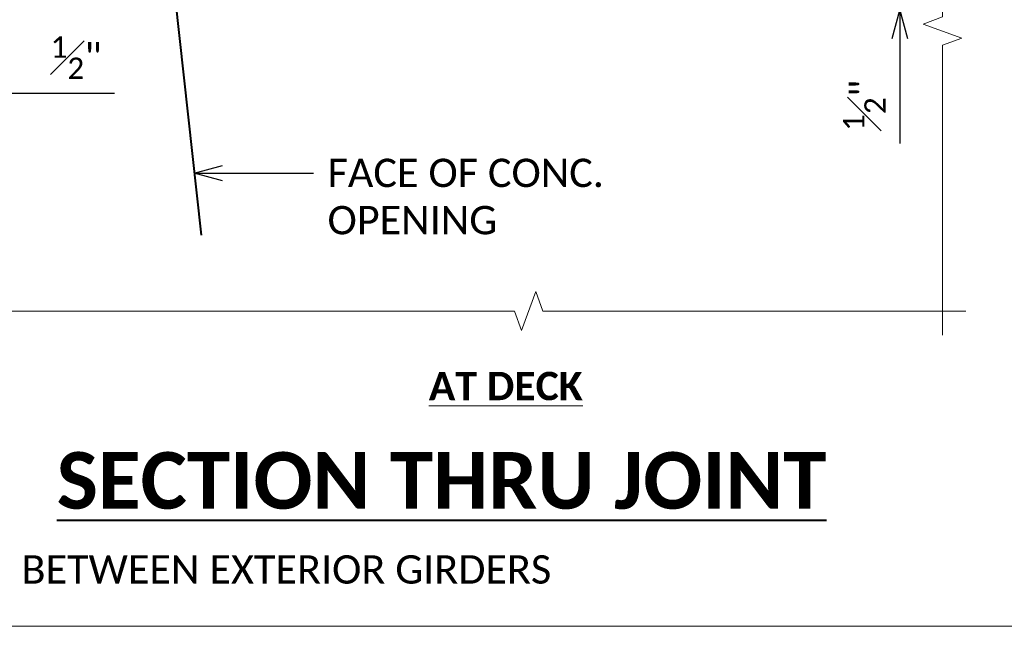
# Model space of a CAD drawing. Header units: metres. Extents: x -113 to 509, y -50 to 519.
# Tile 21 of 238: x -58 to -6, y -50 to -18. Entities that reach past the tile are written whole.
import ezdxf
from ezdxf import colors
from ezdxf.entities.mleader import LeaderData, LeaderLine
from ezdxf.enums import TextEntityAlignment as Align
from ezdxf.math import Vec2, Vec3

# ---------------------------------------------------------------- set-up
doc = ezdxf.new("R2010")
doc.units = ezdxf.units.M
doc.header["$MEASUREMENT"] = 0
for name, color, linetype, lineweight in [('B_ANNO_BREAK', 7, 'Continuous', 18), ('B_ANNO_DIM', 7, 'Continuous', 18), ('B_ANNO_TEXT', 7, 'Continuous', 18), ('B_ANNO_TEXT_TITLE', 7, 'Continuous', 40), ('B_DETAIL_OBJ', 7, 'Continuous', 40)]:
    doc.layers.add(name, color=color, linetype=linetype, lineweight=lineweight)
doc.layers.add('B_ANNO_NOPLOT', color=47, linetype='Continuous', lineweight=18, plot=False)
doc.styles.add('Annotative', font='calibri.ttf', dxfattribs={"height": 0.0625})
doc.styles.get("Standard").update_dxf_attribs({"font": 'calibri.ttf'})
doc.styles.add('Subtitle', font='calibrib.ttf', dxfattribs={"height": 0.0625})
doc.styles.add('Title', font='calibrib.ttf', dxfattribs={"height": 0.125})
doc.dimstyles.new('Annotative', dxfattribs={"dimscale": 0, "dimtxt": 0.0625, "dimasz": 0.0625, "dimexe": 0.03125, "dimexo": 0.03125, "dimgap": 0.03125, "dimtad": 1, "dimdec": 3, "dimzin": 3, "dimdsep": 46, "dimlunit": 4, "dimtxsty": 'Standard', "dimblk": 'OPEN30', "dimcen": 0.03125, "dimaunit": 1, "dimadec": 0, "dimazin": 3, "dimtfac": 0.75, "dimtdec": 3, "dimtofl": 0, "dimtmove": 0, "dimatfit": 3, "dimldrblk": 'OPEN30', "dimfxl": 1, "dimtfill": 1, "dimfrac": 1, "dimtolj": 1, "dimtzin": 0, "dimarcsym": 0})

# ---------------------------------------------------------------- blocks, each defined once
blk = doc.blocks.new('_Open30')
at = {"color": 0, "linetype": 'ByBlock', "lineweight": -2}
for p, q in [((-1, 0.268), (0, 0)), ((0, 0), (-1, -0.268)), ((0, 0), (-1, 0))]:
    blk.add_line(p, q, dxfattribs=at)
blk = doc.blocks.new('*D39')
at = {"layer": 'B_ANNO_DIM', "color": 0, "lineweight": -2, "transparency": 16777216}
for p, q in [((-11.499, -14.055), (-11.499, -12.555)), ((-36.942, -17.057), (-10.749, -17.057)), ((-11.499, -18.557), (-11.499, -24.115))]:
    blk.add_line(p, q, dxfattribs=at)
at = {"layer": 'Defpoints', "color": 0, "transparency": 16777216}
for p in [(-11.499, -15.555), (-37.692, -17.057), (-11.499, -17.057)]:
    blk.add_point(p, dxfattribs=at)
at = {"layer": 'B_ANNO_DIM', "color": 0, "lineweight": -2, "transparency": 16777216, "xscale": 1.5, "yscale": 1.5, "zscale": 1.5}
for p, rotation in [((-11.499, -15.555), 270), ((-11.499, -17.057), 90)]:
    blk.add_blockref('_Open30', p, dxfattribs=dict(at, rotation=rotation))
at = {"layer": 'B_ANNO_DIM', "color": 0, "transparency": 16777216, "insert": (-13.381, -22.086), "char_height": 1.5, "attachment_point": 5, "rotation": 90, "bg_fill": 3, "box_fill_scale": 1.25, "bg_fill_color": 256, "bg_fill_true_color": 13158600, "bg_fill_transparency": 0}
blk.add_mtext('\\A1;{\\H0.75x;\\S1#2;}"', dxfattribs=at)
blk = doc.blocks.new('*D44')
at = {"layer": 'B_ANNO_DIM', "color": 0, "lineweight": -2, "transparency": 16777216}
for p, q in [((-63.134, -21.447), (-64.634, -21.447)), ((-58.634, -21.447), (-53.077, -21.447))]:
    blk.add_line(p, q, dxfattribs=at)
at = {"layer": 'Defpoints', "color": 0, "transparency": 16777216}
for p in [(-61.634, -21.447), (-60.134, -21.447), (-60.134, -21.447)]:
    blk.add_point(p, dxfattribs=at)
at = {"layer": 'B_ANNO_DIM', "color": 0, "lineweight": -2, "transparency": 16777216, "xscale": 1.5, "yscale": 1.5, "zscale": 1.5}
blk.add_blockref('_Open30', (-61.634, -21.447), dxfattribs=at)
at = {"layer": 'B_ANNO_DIM', "color": 0, "lineweight": -2, "transparency": 16777216, "xscale": 1.5, "yscale": 1.5, "zscale": 1.5, "rotation": 180}
blk.add_blockref('_Open30', (-60.134, -21.447), dxfattribs=at)
at = {"layer": 'B_ANNO_DIM', "color": 0, "transparency": 16777216, "insert": (-55.106, -19.565), "char_height": 1.5, "attachment_point": 5, "bg_fill": 3, "box_fill_scale": 1.25, "bg_fill_color": 256, "bg_fill_true_color": 13158600, "bg_fill_transparency": 0}
blk.add_mtext('\\A1;{\\H0.75x;\\S1#2;}"', dxfattribs=at)
blk = doc.blocks.new('*U3502')
at = {"layer": 'B_ANNO_NOPLOT', "flags": 128}
blk.add_lwpolyline([(0, 0), (0, 252), (323.928, 252), (323.928, 238.855), (378, 238.855), (378, 40.5), (316.571, 40.5), (316.571, 0)], close=True, dxfattribs=at)
blk = doc.blocks.new('*U3051')
at = {"layer": 'B_ANNO_NOPLOT', "flags": 128}
blk.add_lwpolyline([(0, 0), (0, 252), (323.928, 252), (323.928, 238.855), (378, 238.855), (378, 40.5), (316.571, 40.5), (316.571, 0)], close=True, dxfattribs=at)
blk = doc.blocks.new('*U6233')
at = {"layer": 'B_ANNO_NOPLOT', "flags": 128}
blk.add_lwpolyline([(0, 0), (0, 252), (323.9277, 252), (323.9277, 238.8552), (378, 238.8552), (378, 40.4996), (316.5708, 40.4996), (316.5708, 0)], close=True, dxfattribs=at)
blk = doc.blocks.new('INS_JTSS_A_SS_BASE')
at = {"layer": 'B_ANNO_BREAK', "flags": 128}
for points in [[(103.5869, -253.4132), (103.5869, -266.6283), (102.5559, -267.0035), (104.6178, -267.754), (103.5869, -268.1292), (103.5869, -284.2543), (102.5559, -284.6295), (104.6178, -285.38), (103.5869, -285.7552), (103.5869, -301.0907)], [(104.8266, -299.8101), (82.421, -299.8101), (82.0457, -298.7791), (81.2953, -300.841), (80.92, -299.8101), (32.6901, -299.8101), (32.3149, -298.7791), (31.5644, -300.841), (31.1892, -299.8101), (5.6798, -299.8101)]]:
    blk.add_lwpolyline(points, dxfattribs=at)
at = {"layer": 'B_ANNO_NOPLOT', "flags": 128}
blk.add_lwpolyline([(0, -316.4871), (0, -64.4871), (323.9277, -64.4871), (323.9277, -77.632), (378, -77.632), (378, -275.9875), (316.5708, -275.9875), (316.5708, -316.4871)], close=True, dxfattribs=at)
at = {"layer": 'B_DETAIL_OBJ'}
blk.add_line((60.5692, -261.3962), (64.3302, -295.8001), dxfattribs=at)
at = {"layer": 'B_ANNO_DIM', "insert": (76.3884, -303.0278, 1.6845), "char_height": 1.5, "width": 26.735403, "attachment_point": 1, "style": 'Subtitle'}
blk.add_mtext('{\\LAT DECK}', dxfattribs=at)
at = {"layer": 'B_ANNO_DIM', "style": 'Annotative'}
blk.add_attdef('DIST6', text='', height=1.5, rotation=90, dxfattribs=at).set_placement((10.1741, -92.4535), align=Align.MIDDLE_CENTER)
at = {"layer": 'B_ANNO_DIM', "lineweight": 30}
for tag, p in [('BAR1', (10.7294, -248.1165)), ('BAR3', (129.0984, -253.7669))]:
    blk.add_attdef(tag, text='', height=1.5, dxfattribs=at).set_placement(p, align=Align.TOP_LEFT)
at = {"layer": 'B_ANNO_DIM', "style": 'Annotative'}
for tag, p in [('BAR2', (96.1024, -274.8563)), ('BAR4', (122.9444, -296.1127))]:
    blk.add_attdef(tag, text='', height=1.5, dxfattribs=at).set_placement(p, align=Align.TOP_LEFT)
at = {"layer": 'B_ANNO_TEXT', "insert": (1.8454, -312.7317), "char_height": 1.5, "width": 109.373303, "attachment_point": 1, "line_spacing_factor": 0.9, "style": 'Annotative'}
blk.add_mtext('\\pxqc;ROADWAY TRAFFIC AREA BETWEEN EXTERIOR GIRDERS', dxfattribs=at)
at = {"layer": 'B_ANNO_TEXT', "style": 'Annotative'}
for tag, p in [('SS', (321.0554, -84.683)), ('BID#', (275.9705, -312.1489))]:
    blk.add_attdef(tag, p, '', height=1.5, dxfattribs=at)
at = {"layer": 'B_ANNO_TEXT_TITLE', "insert": (56.6861, -307.2716, -1.6845), "char_height": 3, "attachment_point": 1, "line_spacing_factor": 0.8, "style": 'Title'}
blk.add_mtext('\\pxqc;{\\LSECTION THRU JOINT}', dxfattribs=at)
at = {"layer": 'B_ANNO_DIM'}
ml = blk.add_multileader_mtext('Standard', dxfattribs=at)
ml.set_content('FACE OF CONC.\\POPENING', color=256)
ml.set_leader_properties()
ml.set_arrow_properties(name='OPEN30')
ml.build(insert=Vec2(0, 0))
ml.multileader.update_dxf_attribs({"text_right_attachment_type": 3, "dogleg_length": 0.0625, "arrow_head_size": 1.5, "scale": 24})
ctx = ml.context
ctx.base_point, ctx.scale, ctx.char_height, ctx.arrow_head_size, ctx.landing_gap_size, ctx.plane_origin = Vec3(70.2764, -292.5134), 24, 1.5, 1.5, 0.75, Vec3(63.9709, -292.5134)
ctx.right_attachment = 3
notes = []
notes.append((ctx, [(0, (1, 1, 0), (68.7764, -292.5134), (1, 0), 1.5, [(0, [(63.9709, -292.5134), (67.3014, -292.5134), (68.7764, -292.5134)], 0, [])])]))
ctx.mtext.insert, ctx.mtext.flow_direction = Vec3(71.0264, -291.7524), 5
for ctx, leaders in notes:
    for number, flags, end, landing, length, lines in leaders:
        leader = LeaderData()
        leader.index, (leader.has_last_leader_line, leader.has_dogleg_vector, leader.attachment_direction) = number, flags
        leader.last_leader_point, leader.dogleg_vector, leader.dogleg_length = Vec3(end), Vec3(landing), length
        for number, points, colour, breaks in lines:
            line = LeaderLine()
            line.index, line.vertices, line.color, line.breaks = number, Vec3.list(points), colors.encode_raw_color(colour), breaks
            leader.lines.append(line)
        ctx.leaders.append(leader)
dim = blk.add_linear_dim(base=(101.33, -283.8962), p1=(101.33, -282.3938), p2=(75.1364, -283.8962), angle=270, dimstyle='Annotative', override={"dimlfac": 0.3}, dxfattribs=at)
dim.commit()
dim.dimension.update_dxf_attribs({"geometry": '*D39', "text_midpoint": (99.448, -288.9249), "insert": (112.8286, -266.8387)})
dim = blk.add_linear_dim(base=(52.6941, -288.2857), p1=(51.1941, -288.2857), p2=(52.6941, -288.2857), dimstyle='Annotative', override={"dimlfac": 0.3}, dxfattribs=at)
dim.commit()
dim.dimension.update_dxf_attribs({"geometry": '*D44', "text_midpoint": (57.7229, -286.4037), "insert": (112.8286, -266.8387)})

msp = doc.modelspace()

# ---------------------------------------------------------------- block references
msp.add_blockref('INS_JTSS_A_SS_BASE', (-112.829, 266.839))

# ---------------------------------------------------------------- next in the draw order: block references
for name in ['*U3051', '*U3502']:
    msp.add_blockref(name, (-112.829, -49.648))

# ---------------------------------------------------------------- next in the draw order: block references
msp.add_blockref('*U6233', (-112.829, -49.648))

doc.saveas('drawing.dxf')
